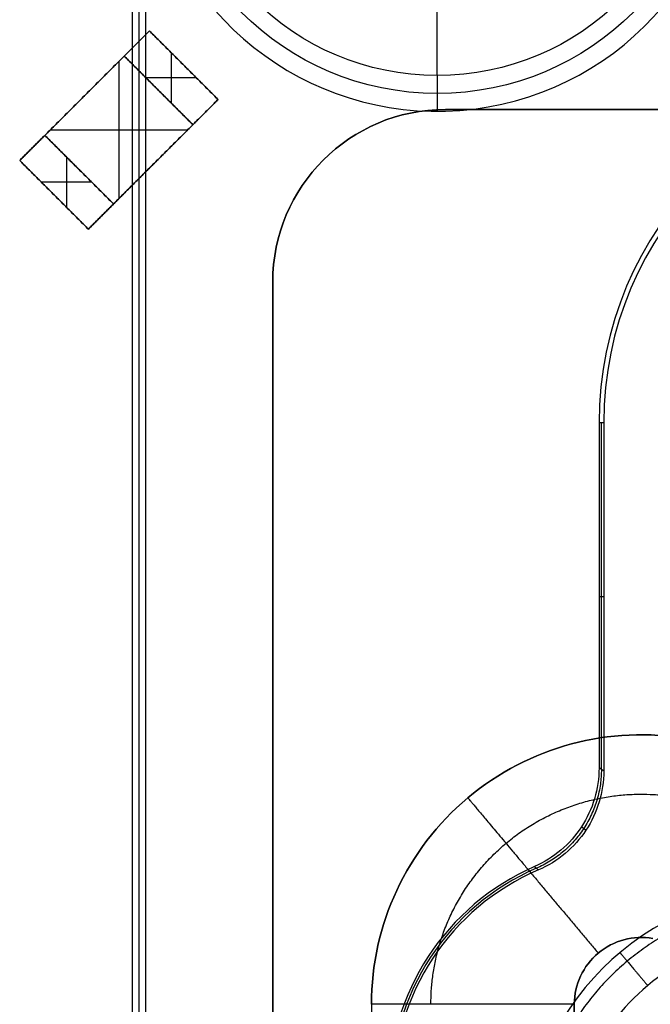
# Model space of a CAD drawing. Header units: millimetres. Extents: x -68 to 68, y -70 to 54.
# Tile 78 of 83: x 20 to 26, y -23 to -14. Entities that reach past the tile are written whole.
import ezdxf

# ---------------------------------------------------------------- set-up
doc = ezdxf.new("R2010")
doc.units = ezdxf.units.MM
doc.layers.add('Layer 01', color=7, linetype='Continuous', true_color=0x000000)

# ---------------------------------------------------------------- blocks, each defined once
blk = doc.blocks.new('c-3-1634222-2-h-3d.step')
at = {"layer": 'Layer 01', "color": 9, "true_color": 0xc0c0c0}
for p, q in [((-13.8, 6.275, -6.1), (13.8, 6.275, -6.1)), ((15.4, -4.675, -6.1), (15.4, 4.675, -6.1)), ((-7.1, 3.48, -11.225), (7.1, 3.48, -11.225)), ((7.1, 3.48, -10.65), (7.1, 3.48, -11.8)), ((7.72, 2.86, -10.65), (7.72, 2.86, -11.8)), ((9.6, 2.86, -6.5), (9.6, 2.86, -8.77))]:
    blk.add_line(p, q, dxfattribs=at)
for centre, radius, start in [((13.8, 4.675, -6.5), 1.6, 0), ((7.1, 2.86, -6.5), 2.5, 350), ((7.1, 2.86, -8.77), 2.5, 350), ((5.665, 1.45, -0.9252), 2.5, 0), ((5.665, 1.45, -5.7), 2.5, 0), ((5.665, 1.45, -3.3126), 2.5, 0), ((5.665, 1.45), 2.1, 350), ((7.1, 2.86, -11.8), 0.62, 350)]:
    blk.add_arc(centre, radius, start, 90, dxfattribs=at)
at = {"layer": 'Layer 01', "color": 9, "true_color": 0xc0c0c0, "extrusion": (0, 0, -1)}
for centre, radius, end in [((-13.8, 4.675, 5.7), 1.6, 180), ((-13.8, 4.675, 6.1), 1.6, 180), ((-7.1, 2.86, 7.635), 2.5, 190), ((-7.1, 2.86, 11.225), 0.62, 190)]:
    blk.add_arc(centre, radius, 90, end, dxfattribs=at)
at = {"layer": 'Layer 01', "color": 9, "true_color": 0xc0c0c0, "extrusion": (1, 0, 6.22353e-11)}
blk.add_arc((3.48, -8.77, 7.1), 1.88, 270, 0, dxfattribs=at)
at = {"layer": 'Layer 01', "color": 9, "true_color": 0xc0c0c0, "extrusion": (2.4041e-15, -4.23907e-16, -1)}
blk.add_arc((-7.1, 2.86, 10.65), 0.62, 90, 190, dxfattribs=at)
at = {"layer": 'Layer 01', "color": 9, "true_color": 0xc0c0c0}
for points in [[(-13.8, 6.275, -5.7), (0, 6.275, -5.7), (13.8, 6.275, -5.7)], [(13.8, 6.275, -6.5), (0, 6.275, -6.5), (-13.8, 6.275, -6.5)], [(13.8, 6.275, -6.5), (13.8, 6.275, -6.1), (13.8, 6.275, -5.7)], [(7.1, 5.36, -6.5), (0, 5.36, -6.5), (-7.1, 5.36, -6.5)], [(7.1, 5.36, -8.77), (7.1, 5.36, -7.635), (7.1, 5.36, -6.5)], [(15.4, 4.675, -5.7), (15.4, 0, -5.7), (15.4, -4.675, -5.7)], [(15.4, 4.675, -5.7), (15.4, 4.675, -6.1), (15.4, 4.675, -6.5)], [(15.4, -4.675, -6.5), (15.4, 0, -6.5), (15.4, 4.675, -6.5)], [(7.1, 3.48, -10.65), (0, 3.48, -10.65), (-7.1, 3.48, -10.65)], [(7.1, 3.48, -11.8), (0, 3.48, -11.8), (-7.1, 3.48, -11.8)], [(7.1, 3.48, -11.8), (7.1, 3.48, -11.225), (7.1, 3.48, -10.65)]]:
    blk.add_open_spline(points, degree=2, dxfattribs=at)
for points, weights in [([(7.1, 4.8094, -10.0994), (8.4067, 4.8094, -10.0994), (9.2467, 3.8084, -10.0994), (9.0197, 2.5215, -10.0994)], [1.2174428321, 0.927519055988, 0.927519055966, 1.21744283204]), ([(9.0151, 4.467, -8.77), (9.0151, 4.467, -9.8713), (8.4186, 3.9664, -10.65), (7.5749, 3.2585, -10.65)], [1.1715728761, 0.942809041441, 0.9428090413, 1.17157287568]), ([(8.0243, 1.034, -0.4212), (8.3032, 2.6155, -0.4212), (7.2709, 3.8457, -0.4212), (5.665, 3.8457, -0.4212)], [1.21744283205, 0.927519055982, 0.927519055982, 1.21744283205]), ([(7.5801, 3.057, -0.9252), (7.5801, 3.057, -0.5698), (7.4721, 2.9663, -0.2435), (7.2737, 2.7999)], [1.04281337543, 0.985728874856, 0.985728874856, 1.04281337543])]:
    blk.add_rational_spline(points, weights, degree=3, dxfattribs=at)
blk = doc.blocks.new('X9.step')
at = {"layer": 'Layer 01', "rotation": 90.00000250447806}
blk.add_blockref('c-3-1634222-2-h-3d.step', (88.6501, -49.905, 12.5127), dxfattribs=at)
blk = doc.blocks.new('Extruded-2.step')
at = {"layer": 'Layer 01', "color": 9, "true_color": 0xcfc9b5}
for p, q in [((-0.6859, -0.0495, 0.45), (0.0495, 0.6859, 0.45)), ((0.6859, 0.0495, 0.45), (0.0495, 0.6859, 0.45)), ((0, 0.6364), (0, -0.6364)), ((0, 0.6364, 0.9), (0, -0.6364, 0.9)), ((0.3677, 0.3677, 0.9), (0.3677, 0.3677)), ((-0.3182, 0.3182, 0.9), (-0.3182, 0.3182)), ((-0.0495, -0.6859, 0.45), (0.6859, 0.0495, 0.45)), ((-0.0495, -0.6859, 0.45), (-0.6859, -0.0495, 0.45)), ((0.6364, 0), (-0.6364, 0)), ((0.6364, 0, 0.9), (-0.6364, 0, 0.9)), ((0.3182, -0.3182), (0.3182, -0.3182, 0.9)), ((-0.3677, -0.3677, 0.9), (-0.3677, -0.3677))]:
    blk.add_line(p, q, dxfattribs=at)
for points in [[(-0.6859, -0.0495), (-0.3182, 0.3182), (0.0495, 0.6859)], [(0.0495, 0.6859, 0.9), (-0.3182, 0.3182, 0.9), (-0.6859, -0.0495, 0.9)], [(0.0495, 0.6859), (0.3677, 0.3677), (0.6859, 0.0495)], [(0.0495, 0.6859, 0.9), (0.0495, 0.6859, 0.45), (0.0495, 0.6859)], [(0.6859, 0.0495, 0.9), (0.3677, 0.3677, 0.9), (0.0495, 0.6859, 0.9)], [(0.6859, 0.0495), (0.3182, -0.3182), (-0.0495, -0.6859)], [(-0.0495, -0.6859, 0.9), (0.3182, -0.3182, 0.9), (0.6859, 0.0495, 0.9)], [(0.6859, 0.0495, 0.9), (0.6859, 0.0495, 0.45), (0.6859, 0.0495)], [(-0.0495, -0.6859), (-0.3677, -0.3677), (-0.6859, -0.0495)], [(-0.6859, -0.0495, 0.9), (-0.3677, -0.3677, 0.9), (-0.0495, -0.6859, 0.9)], [(-0.6859, -0.0495), (-0.6859, -0.0495, 0.45), (-0.6859, -0.0495, 0.9)], [(-0.0495, -0.6859, 0.9), (-0.0495, -0.6859, 0.45), (-0.0495, -0.6859)]]:
    blk.add_open_spline(points, degree=2, dxfattribs=at)
blk = doc.blocks.new('6271167104.step')
at = {"layer": 'Layer 01'}
blk.add_blockref('Extruded-2.step', (0, 0), dxfattribs=at)
blk = doc.blocks.new('Extruded-1.step')
at = {"layer": 'Layer 01', "color": 9, "true_color": 0xc0c0c0}
for p, q in [((-0.4349, 0.2015, 0.45), (-0.2015, 0.4349, 0.45)), ((0.4349, -0.2015, 0.45), (-0.2015, 0.4349, 0.45)), ((-0.3182, 0.3182, 0.9), (-0.3182, 0.3182)), ((0.2015, -0.4349, 0.45), (-0.4349, 0.2015, 0.45)), ((0, 0.2333), (0, -0.2333)), ((0, 0.2333, 0.9), (0, -0.2333, 0.9)), ((0.1167, 0.1167, 0.9), (0.1167, 0.1167)), ((0.2333, 0), (-0.2333, 0)), ((0.2333, 0, 0.9), (-0.2333, 0, 0.9)), ((-0.1167, -0.1167, 0.9), (-0.1167, -0.1167)), ((0.2015, -0.4349, 0.45), (0.4349, -0.2015, 0.45)), ((0.3182, -0.3182), (0.3182, -0.3182, 0.9))]:
    blk.add_line(p, q, dxfattribs=at)
for points in [[(-0.4349, 0.2015), (-0.3182, 0.3182), (-0.2015, 0.4349)], [(-0.2015, 0.4349, 0.9), (-0.3182, 0.3182, 0.9), (-0.4349, 0.2015, 0.9)], [(-0.2015, 0.4349), (0.1167, 0.1167), (0.4349, -0.2015)], [(-0.2015, 0.4349, 0.9), (-0.2015, 0.4349, 0.45), (-0.2015, 0.4349)], [(0.4349, -0.2015, 0.9), (0.1167, 0.1167, 0.9), (-0.2015, 0.4349, 0.9)], [(0.2015, -0.4349), (-0.1167, -0.1167), (-0.4349, 0.2015)], [(-0.4349, 0.2015, 0.9), (-0.1167, -0.1167, 0.9), (0.2015, -0.4349, 0.9)], [(-0.4349, 0.2015), (-0.4349, 0.2015, 0.45), (-0.4349, 0.2015, 0.9)], [(0.4349, -0.2015), (0.3182, -0.3182), (0.2015, -0.4349)], [(0.2015, -0.4349, 0.9), (0.3182, -0.3182, 0.9), (0.4349, -0.2015, 0.9)], [(0.4349, -0.2015, 0.9), (0.4349, -0.2015, 0.45), (0.4349, -0.2015)], [(0.2015, -0.4349, 0.9), (0.2015, -0.4349, 0.45), (0.2015, -0.4349)]]:
    blk.add_open_spline(points, degree=2, dxfattribs=at)
blk = doc.blocks.new('6271166944.step')
at = {"layer": 'Layer 01'}
blk.add_blockref('Extruded-1.step', (0, 0), dxfattribs=at)
blk = doc.blocks.new('C112.step')
at = {"layer": 'Layer 01'}
for name, p in [('6271166944.step', (81.4344, -34.2106, -2.5014)), ('6271167104.step', (80.95, -34.695, -2.5014)), ('6271166944.step', (80.4656, -35.1793, -2.5014))]:
    blk.add_blockref(name, p, dxfattribs=at)
blk = doc.blocks.new('MC403-X_A_090322_MultipleBody.step')
at = {"layer": 'Layer 01'}
for name in ['C112.step', 'X9.step']:
    blk.add_blockref(name, (0, 0), dxfattribs=at)
blk = doc.blocks.new('MC403-X_A_090322_MultipleBody 090322')
at = {"layer": 'Layer 01'}
blk.add_blockref('MC403-X_A_090322_MultipleBody.step', (0, 0), dxfattribs=at)
blk = doc.blocks.new('TRO-13-001 MC403 CASTING270122')
at = {"layer": 'Layer 01', "color": 7, "true_color": 0xdde8ff}
for p, q in [((21.1371, -53.2244, -7.6976), (21.1371, -1.0877, -7.6976)), ((23.9, -14.19), (23.9, -12.69)), ((23.9, -14.19), (23.9, -14.5217, -9.5))]:
    blk.add_line(p, q, dxfattribs=at)
blk.add_arc((23.9, -11.79, -9.5), 2.7317, 188.74364, 360, dxfattribs=at)
at = {"layer": 'Layer 01', "color": 7, "true_color": 0xdde8ff, "extrusion": (0, 0, -1)}
for centre, radius in [((-23.9, -11.79, 4.75), 2.5659), ((-23.9, -11.79), 2.4)]:
    blk.add_arc(centre, radius, 180, 0, dxfattribs=at)
at = {"layer": 'Layer 01', "color": 7, "true_color": 0xdde8ff}
for points in [[(21.0741, -0.9932, -5.8952), (21.0741, -27.1409, -5.8952), (21.0741, -53.2887, -5.8952)], [(21.2, -53.1601, -9.5), (21.2, -32.6827, -9.5), (21.2, -12.2053, -9.5)]]:
    blk.add_open_spline(points, degree=2, dxfattribs=at)
blk = doc.blocks.new('TRO-13-003 MC403 FRONT CASING270122')
at = {"layer": 'Layer 01', "color": 254, "true_color": 0xcad1ee}
for p, q in [((25.4209, -20.6258, 9.655), (25.4209, -17.41, 9.655)), ((25.4427, -19.025, 8.41), (25.3992, -19.025, 10.9))]:
    blk.add_line(p, q, dxfattribs=at)
for centre, radius, start in [((28.65, -17.41, 10.9), 3.2508, 0), ((28.65, -17.41, 8.41), 3.2073, 0), ((25.7107, -23.5985, 10.9), 2.2622, 113.70228), ((25.7107, -23.5985, 9.655), 2.2405, 113.45156), ((25.7107, -23.5985, 8.41), 2.2188, 113.19793)]:
    blk.add_arc(centre, radius, start, 180, dxfattribs=at)
for points, degree in [([(25.3992, -17.41, 10.9), (25.3992, -19.0108, 10.9), (25.3992, -20.6116, 10.9)], 2), ([(25.4427, -17.41, 8.41), (25.4209, -17.41, 9.655), (25.3992, -17.41, 10.9)], 2), ([(25.4427, -17.41, 8.41), (25.4427, -19.025, 8.41), (25.4427, -20.6401, 8.41)], 2), ([(25.4427, -20.6401, 8.41), (25.4282, -20.6305, 9.24), (25.4137, -20.621, 10.07), (25.3992, -20.6116, 10.9)], 3)]:
    blk.add_open_spline(points, degree=degree, dxfattribs=at)
for points, knots in [([(25.3992, -20.6116, 10.9), (25.3992, -20.8061, 10.9), (25.3413, -20.9982, 10.9), (25.1308, -21.3199, 10.9), (24.9794, -21.4489, 10.9), (24.8013, -21.5271, 10.9)], [-1.173009, -1.173009, -1.173009, -1.173009, -0.586505, -0.586505, 0, 0, 0, 0]), ([(25.4427, -20.6401, 8.41), (25.4427, -20.8361, 8.41), (25.3845, -21.028, 8.41), (25.1715, -21.3516, 8.41), (25.0168, -21.4819, 8.41), (24.8367, -21.5591, 8.41)], [0, 0, 0, 0, 0.591091, 0.591091, 1.182182, 1.182182, 1.182182, 1.182182]), ([(24.8013, -21.5271, 10.9), (24.8036, -21.5292, 10.7365), (24.8059, -21.5313, 10.5731), (24.8083, -21.5334, 10.4096), (24.8178, -21.5419, 9.7431), (24.8272, -21.5505, 9.0765), (24.8367, -21.5591, 8.41)], [0, 0, 0, 0, 0.490457, 0.490457, 0.490457, 2.490457, 2.490457, 2.490457, 2.490457])]:
    blk.add_open_spline(points, degree=3, knots=knots, dxfattribs=at)
for points, weights, degree in [([(25.421, -20.6258, 9.6532), (25.4208, -21.2819, 9.6607), (24.819, -21.5431, 9.6532)], [1, 0.836107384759, 1], 2), ([(25.2775, -21.1905, 8.41), (25.2639, -21.1797, 9.2396), (25.2502, -21.169, 10.0696), (25.2365, -21.1583, 10.9)], [0.917444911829, 0.917853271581, 0.918255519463, 0.918651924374], 3)]:
    blk.add_rational_spline(points, weights, degree=degree, dxfattribs=at)

msp = doc.modelspace()

# ---------------------------------------------------------------- block references
at = {"layer": 'Layer 01'}
for name, p in [('TRO-13-001 MC403 CASTING270122', (0, 0)), ('TRO-13-003 MC403 FRONT CASING270122', (0, 0)), ('MC403-X_A_090322_MultipleBody 090322', (-60, 20, 1.6014))]:
    msp.add_blockref(name, p, dxfattribs=at)

doc.saveas('drawing.dxf')
